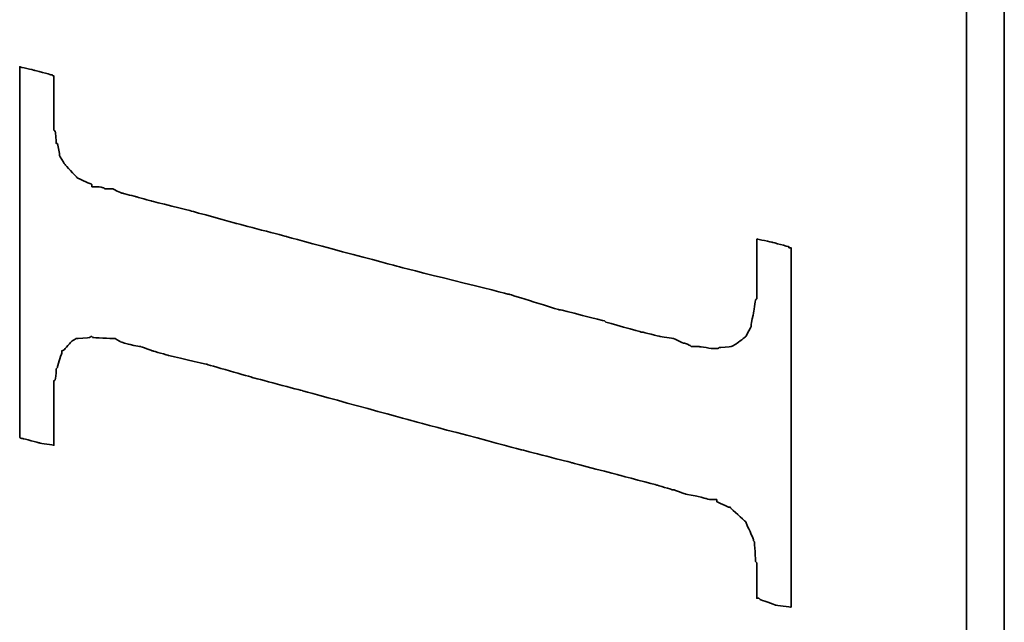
# Model space of a CAD drawing. Header units: millimetres. Extents: x -17.3 to 71.2, y -1075.6 to -1026.3.
# Tile 37 of 60: x 54.266 to 55.552, y -1051.147 to -1050.36. Entities that reach past the tile are written whole.
import ezdxf

# ---------------------------------------------------------------- set-up
doc = ezdxf.new("R2010")
doc.units = ezdxf.units.MM
doc.layers.add('DIM', color=4, linetype='CONTINUOUS')
doc.layers.add('layer 1', color=7, linetype='CONTINUOUS')

# ---------------------------------------------------------------- blocks, each defined once
blk = doc.blocks.new('TBI MOTION logo(完整正式版)')
at = {"layer": 'layer 1', "color": 22, "lineweight": 35}
for points, knots in [([(-40.59125, -7.94375), (-40.59125, -7.94375), (-40.97375, -7.94375), (-40.97375, -7.94375), (-40.97375, -7.94375), (-40.97375, -7.94375), (-41.38125, -7.94375), (-41.38125, -7.94375), (-41.38125, -7.94375), (-41.38125, -7.94375), (-41.54875, -7.94375), (-41.54875, -7.94375), (-41.54875, -7.94375), (-41.54875, -7.94375), (-41.59875, -7.94375), (-41.59875, -7.94375), (-41.59875, -7.94375), (-41.59875, -7.94375), (-41.88375, -7.94375), (-41.88375, -7.94375), (-41.88375, -7.94375), (-41.88375, -7.94375), (-41.90875, -7.91875), (-41.90875, -7.91875), (-41.90875, -7.91875), (-41.90875, -7.91875), (-42.19875, -7.87125), (-42.19875, -7.87125), (-42.19875, -7.87125), (-42.19875, -7.87125), (-42.43875, -7.82375), (-42.43875, -7.82375), (-42.43875, -7.82375), (-42.43875, -7.82375), (-42.45875, -7.82375), (-42.45875, -7.82375), (-42.45875, -7.82375), (-42.45875, -7.82375), (-42.48625, -7.82375), (-42.48625, -7.82375), (-42.48625, -7.82375), (-42.48625, -7.82375), (-42.67625, -7.72375), (-42.67625, -7.72375), (-42.67625, -7.72375), (-42.67625, -7.72375), (-42.70125, -7.70375), (-42.70125, -7.70375), (-42.70125, -7.70375), (-42.70125, -7.70375), (-42.72375, -7.67875), (-42.72375, -7.67875), (-42.72375, -7.67875), (-42.72375, -7.67875), (-42.86875, -7.48875), (-42.86875, -7.48875), (-42.86875, -7.48875), (-42.86875, -7.48875), (-42.89375, -7.43875), (-42.89375, -7.43875), (-42.89375, -7.43875), (-42.89375, -7.43875), (-42.91875, -7.38875), (-42.91875, -7.38875), (-42.91875, -7.38875), (-42.91875, -7.38875), (-42.93875, -7.12875), (-42.93875, -7.12875), (-42.93875, -7.12875), (-42.93875, -7.12875), (-42.96375, -7.10375), (-42.96375, -7.10375), (-42.96375, -7.10375), (-42.96375, -7.10375), (-42.96375, -7.05375), (-42.96375, -7.05375), (-42.96375, -7.05375), (-42.96375, -7.05375), (-42.96375, -7.00875), (-42.96375, -7.00875), (-42.96375, -7.00875), (-42.96375, -7.00875), (-42.91875, -6.69625), (-42.91875, -6.69625), (-42.91875, -6.69625), (-42.91875, -6.69625), (-42.91875, -6.62375), (-42.91875, -6.62375), (-42.91875, -6.62375), (-42.91875, -6.62375), (-42.91875, -6.59625), (-42.91875, -6.59625), (-42.91875, -6.59625), (-42.91875, -6.59625), (-42.91875, -6.57375), (-42.91875, -6.57375), (-42.91875, -6.57375), (-42.91875, -6.57375), (-42.91875, -6.52875), (-42.91875, -6.52875), (-42.91875, -6.52875), (-42.91875, -6.52875), (-42.89375, -6.50375), (-42.89375, -6.50375), (-42.89375, -6.50375), (-42.89375, -6.50375), (-42.84375, -6.38375), (-42.84375, -6.38375), (-42.84375, -6.38375), (-42.84375, -6.38375), (-42.84375, -6.35875), (-42.84375, -6.35875), (-42.84375, -6.35875), (-42.84375, -6.35875), (-42.74625, -6.14375), (-42.74625, -6.14375), (-42.74625, -6.14375), (-42.74625, -6.14375), (-42.70125, -5.85375), (-42.70125, -5.85375), (-42.70125, -5.85375), (-42.70125, -5.85375), (-42.60375, -5.47125), (-42.60375, -5.47125), (-42.60375, -5.47125), (-42.60375, -5.47125), (-42.60375, -5.44875), (-42.60375, -5.44875), (-42.60375, -5.44875), (-42.60375, -5.44875), (-42.38875, -4.67875), (-42.38875, -4.67875), (-42.38875, -4.67875), (-42.38875, -4.67875), (-42.36375, -4.65375), (-42.36375, -4.65375), (-42.36375, -4.65375), (-42.36375, -4.65375), (-42.12375, -3.69625), (-42.12375, -3.69625), (-42.12375, -3.69625), (-42.12375, -3.69625), (-42.12375, -3.67374), (-42.12375, -3.67374), (-42.12375, -3.67374), (-42.12375, -3.67374), (-41.78875, -2.59374), (-41.78875, -2.59374), (-41.78875, -2.59374), (-41.78875, -2.59374), (-41.18875, -0.19375), (-41.18875, -0.19375), (-41.18875, -0.19375), (-41.18875, -0.19375), (-40.54375, 2.20624), (-40.54375, 2.20624), (-40.54375, 2.20624), (-40.54375, 2.20624), (-40.25375, 3.30875), (-40.25375, 3.30875), (-40.25375, 3.30875), (-40.25375, 3.30875), (-39.98875, 4.27125), (-39.98875, 4.27125), (-39.98875, 4.27125), (-39.98875, 4.27125), (-39.77375, 5.13125), (-39.77375, 5.13125), (-39.77375, 5.13125), (-39.77375, 5.13125), (-39.67875, 5.47125), (-39.67875, 5.47125), (-39.67875, 5.47125), (-39.67875, 5.47125), (-39.60375, 5.75625), (-39.60375, 5.75625), (-39.60375, 5.75625), (-39.60375, 5.75625), (-39.60375, 5.78125), (-39.60375, 5.78125), (-39.60375, 5.78125), (-39.60375, 5.78125), (-39.50875, 5.97125), (-39.50875, 5.97125), (-39.50875, 5.97125), (-39.50875, 5.97125), (-39.50875, 6.13875), (-39.50875, 6.13875), (-39.50875, 6.13875), (-39.50875, 6.13875), (-39.48625, 6.16625), (-39.48625, 6.16625), (-39.48625, 6.16625), (-39.48625, 6.16625), (-39.46125, 6.28625), (-39.46125, 6.28625), (-39.46125, 6.28625), (-39.46125, 6.28625), (-39.46125, 6.42625), (-39.46125, 6.42625), (-39.46125, 6.42625), (-39.46125, 6.42625), (-39.41375, 6.42625), (-39.41375, 6.42625), (-39.41375, 6.42625), (-39.41375, 6.42625), (-39.29375, 6.69125), (-39.29375, 6.69125), (-39.29375, 6.69125), (-39.29375, 6.69125), (-39.26875, 6.74125), (-39.26875, 6.74125), (-39.26875, 6.74125), (-39.26875, 6.74125), (-39.24375, 6.76625), (-39.24375, 6.76625), (-39.24375, 6.76625), (-39.24375, 6.76625), (-38.98375, 7.00624), (-38.98375, 7.00624), (-38.98375, 7.00624), (-38.98375, 7.00624), (-38.95625, 7.02624), (-38.95625, 7.02624), (-38.95625, 7.02624), (-38.95625, 7.02624), (-38.78875, 7.12624), (-38.78875, 7.12624), (-38.78875, 7.12624), (-38.78875, 7.12624), (-38.76375, 7.12624), (-38.76375, 7.12624), (-38.76375, 7.12624), (-38.76375, 7.12624), (-38.74375, 7.12624), (-38.74375, 7.12624), (-38.74375, 7.12624), (-38.74375, 7.12624), (-38.52875, 7.17125), (-38.52875, 7.17125), (-38.52875, 7.17125), (-38.52875, 7.17125), (-38.52875, 7.19624), (-38.52875, 7.19624), (-38.52875, 7.19624), (-38.52875, 7.19624), (-38.50375, 7.19624), (-38.50375, 7.19624), (-38.50375, 7.19624), (-38.50375, 7.19624), (-38.26125, 7.21875), (-38.26125, 7.21875), (-38.26125, 7.21875), (-38.26125, 7.21875), (-38.23875, 7.24624), (-38.23875, 7.24624), (-38.23875, 7.24624), (-38.23875, 7.24624), (-38.21625, 7.24624), (-38.21625, 7.24624), (-38.21625, 7.24624), (-38.21625, 7.24624), (-38.18875, 7.24624), (-38.18875, 7.24624), (-38.18875, 7.24624), (-38.18875, 7.24624), (-37.90375, 7.24624), (-37.90375, 7.24624), (-37.90375, 7.24624), (-37.90375, 7.24624), (-37.85375, 7.24624), (-37.85375, 7.24624), (-37.85375, 7.24624), (-37.85375, 7.24624), (-37.75875, 7.24624), (-37.75875, 7.24624), (-37.75875, 7.24624), (-37.75875, 7.24624), (-37.42375, 7.24624), (-37.42375, 7.24624), (-37.42375, 7.24624), (-37.42375, 7.24624), (-37.08875, 7.24624), (-37.08875, 7.24624), (-37.08875, 7.24624), (-37.08875, 7.24624), (-37.06375, 7.24624), (-37.06375, 7.24624), (-37.06375, 7.24624), (-37.06375, 7.24624), (-37.06375, 7.26624), (-37.06375, 7.26624), (-37.06375, 7.26624), (-37.06375, 7.26624), (-37.03875, 7.29125), (-37.03875, 7.29125), (-37.03875, 7.29125), (-37.03875, 7.29125), (-37.03875, 7.31625), (-37.03875, 7.31625), (-37.03875, 7.31625), (-37.03875, 7.31625), (-36.94125, 7.67625), (-36.94125, 7.67625), (-36.94125, 7.67625), (-36.94125, 7.67625), (-36.86875, 7.98625), (-36.86875, 7.98625), (-36.86875, 7.98625), (-36.86875, 7.98625), (-36.98875, 7.98625), (-36.98875, 7.98625), (-36.98875, 7.98625), (-36.98875, 7.98625), (-37.42375, 7.98625), (-37.42375, 7.98625), (-37.42375, 7.98625), (-37.42375, 7.98625), (-37.94875, 7.98625), (-37.94875, 7.98625), (-37.94875, 7.98625), (-37.94875, 7.98625), (-38.57375, 7.98625), (-38.57375, 7.98625), (-38.57375, 7.98625), (-38.57375, 7.98625), (-39.29375, 7.98625), (-39.29375, 7.98625), (-39.29375, 7.98625), (-39.29375, 7.98625), (-40.82875, 7.98625), (-40.82875, 7.98625), (-40.82875, 7.98625), (-40.82875, 7.98625), (-42.36375, 7.98625), (-42.36375, 7.98625), (-42.36375, 7.98625), (-42.36375, 7.98625), (-43.08375, 7.98625), (-43.08375, 7.98625), (-43.08375, 7.98625), (-43.08375, 7.98625), (-43.70875, 7.98625), (-43.70875, 7.98625), (-43.70875, 7.98625), (-43.70875, 7.98625), (-44.23375, 7.98625), (-44.23375, 7.98625), (-44.23375, 7.98625), (-44.23375, 7.98625), (-44.66875, 7.98625), (-44.66875, 7.98625), (-44.66875, 7.98625), (-44.66875, 7.98625), (-44.88375, 7.98625), (-44.88375, 7.98625), (-44.88375, 7.98625), (-44.88375, 7.98625), (-44.90875, 7.94125), (-44.90875, 7.94125), (-44.90875, 7.94125), (-44.90875, 7.94125), (-44.90875, 7.91625), (-44.90875, 7.91625), (-44.90875, 7.91625), (-44.90875, 7.91625), (-45.00375, 7.55625), (-45.00375, 7.55625), (-45.00375, 7.55625), (-45.00375, 7.55625), (-45.05375, 7.24624), (-45.05375, 7.24624), (-45.05375, 7.24624), (-45.05375, 7.24624), (-44.61875, 7.24624), (-44.61875, 7.24624), (-44.61875, 7.24624), (-44.61875, 7.24624), (-44.11375, 7.24624), (-44.11375, 7.24624), (-44.11375, 7.24624), (-44.11375, 7.24624), (-43.99375, 7.24624), (-43.99375, 7.24624), (-43.99375, 7.24624), (-43.99375, 7.24624), (-43.94625, 7.24624), (-43.94625, 7.24624), (-43.94625, 7.24624), (-43.94625, 7.24624), (-43.92374, 7.24624), (-43.92374, 7.24624), (-43.92374, 7.24624), (-43.92374, 7.24624), (-43.65875, 7.24624), (-43.65875, 7.24624), (-43.65875, 7.24624), (-43.65875, 7.24624), (-43.63875, 7.21875), (-43.63875, 7.21875), (-43.63875, 7.21875), (-43.63875, 7.21875), (-43.46875, 7.19624), (-43.46875, 7.19624), (-43.46875, 7.19624), (-43.46875, 7.19624), (-43.39875, 7.19624), (-43.39875, 7.19624), (-43.39875, 7.19624), (-43.39875, 7.19624), (-43.37125, 7.17125), (-43.37125, 7.17125), (-43.37125, 7.17125), (-43.37125, 7.17125), (-43.34875, 7.17125), (-43.34875, 7.17125), (-43.34875, 7.17125), (-43.34875, 7.17125), (-43.20375, 7.12624), (-43.20375, 7.12624), (-43.20375, 7.12624), (-43.20375, 7.12624), (-43.05875, 7.07624), (-43.05875, 7.07624), (-43.05875, 7.07624), (-43.05875, 7.07624), (-43.01375, 7.07624), (-43.01375, 7.07624), (-43.01375, 7.07624), (-43.01375, 7.07624), (-42.98875, 7.02624), (-42.98875, 7.02624), (-42.98875, 7.02624), (-42.98875, 7.02624), (-42.79875, 6.86125), (-42.79875, 6.86125), (-42.79875, 6.86125), (-42.79875, 6.86125), (-42.77375, 6.81125), (-42.77375, 6.81125), (-42.77375, 6.81125), (-42.77375, 6.81125), (-42.74625, 6.76625), (-42.74625, 6.76625), (-42.74625, 6.76625), (-42.74625, 6.76625), (-42.72375, 6.47625), (-42.72375, 6.47625), (-42.72375, 6.47625), (-42.72375, 6.47625), (-42.70125, 6.45124), (-42.70125, 6.45124), (-42.70125, 6.45124), (-42.70125, 6.45124), (-42.70125, 6.42625), (-42.70125, 6.42625), (-42.70125, 6.42625), (-42.70125, 6.42625), (-42.72375, 6.40625), (-42.72375, 6.40625), (-42.72375, 6.40625), (-42.72375, 6.40625), (-42.74625, 5.97125), (-42.74625, 5.97125), (-42.74625, 5.97125), (-42.74625, 5.97125), (-42.74625, 5.94625), (-42.74625, 5.94625), (-42.74625, 5.94625), (-42.74625, 5.94625), (-42.74625, 5.92625), (-42.74625, 5.92625), (-42.74625, 5.92625), (-42.74625, 5.92625), (-42.77375, 5.87625), (-42.77375, 5.87625), (-42.77375, 5.87625), (-42.77375, 5.87625), (-42.81875, 5.80625), (-42.81875, 5.80625), (-42.81875, 5.80625), (-42.81875, 5.80625), (-42.86875, 5.63625), (-42.86875, 5.63625), (-42.86875, 5.63625), (-42.86875, 5.63625), (-42.91875, 5.39625), (-42.91875, 5.39625), (-42.91875, 5.39625), (-42.91875, 5.39625), (-42.91875, 5.37124), (-42.91875, 5.37124), (-42.91875, 5.37124), (-42.91875, 5.37124), (-43.01375, 5.10874), (-43.01375, 5.10874), (-43.01375, 5.10874), (-43.01375, 5.10874), (-43.10875, 4.77124), (-43.10875, 4.77124), (-43.10875, 4.77124), (-43.10875, 4.77124), (-43.29875, 3.95625), (-43.29875, 3.95625), (-43.29875, 3.95625), (-43.29875, 3.95625), (-43.58875, 2.95125), (-43.58875, 2.95125), (-43.58875, 2.95125), (-43.58875, 2.95125), (-43.87375, 1.87125), (-43.87375, 1.87125), (-43.87375, 1.87125), (-43.87375, 1.87125), (-44.52625, -0.50374), (-44.52625, -0.50374), (-44.52625, -0.50374), (-44.52625, -0.50374), (-45.14875, -2.85375), (-45.14875, -2.85375), (-45.14875, -2.85375), (-45.14875, -2.85375), (-45.43375, -3.95875), (-45.43375, -3.95875), (-45.43375, -3.95875), (-45.43375, -3.95875), (-45.69875, -4.96875), (-45.69875, -4.96875), (-45.69875, -4.96875), (-45.69875, -4.96875), (-45.91375, -5.78375), (-45.91375, -5.78375), (-45.91375, -5.78375), (-45.91375, -5.78375), (-46.01375, -6.11875), (-46.01375, -6.11875), (-46.01375, -6.11875), (-46.01375, -6.11875), (-46.01375, -6.14375), (-46.01375, -6.14375), (-46.01375, -6.14375), (-46.01375, -6.14375), (-46.10875, -6.40875), (-46.10875, -6.40875), (-46.10875, -6.40875), (-46.10875, -6.40875), (-46.15375, -6.64875), (-46.15375, -6.64875), (-46.15375, -6.64875), (-46.15375, -6.64875), (-46.20375, -6.83875), (-46.20375, -6.83875), (-46.20375, -6.83875), (-46.20375, -6.83875), (-46.22875, -6.93375), (-46.22875, -6.93375), (-46.22875, -6.93375), (-46.22875, -6.93375), (-46.22875, -7.07875), (-46.22875, -7.07875), (-46.22875, -7.07875), (-46.22875, -7.07875), (-46.27375, -7.07875), (-46.27375, -7.07875), (-46.27375, -7.07875), (-46.27375, -7.07875), (-46.39375, -7.34375), (-46.39375, -7.34375), (-46.39375, -7.34375), (-46.39375, -7.34375), (-46.39375, -7.36875), (-46.39375, -7.36875), (-46.39375, -7.36875), (-46.39375, -7.36875), (-46.42125, -7.38875), (-46.42125, -7.38875), (-46.42125, -7.38875), (-46.42125, -7.38875), (-46.68375, -7.67875), (-46.68375, -7.67875), (-46.68375, -7.67875), (-46.68375, -7.67875), (-46.70875, -7.70375), (-46.70875, -7.70375), (-46.70875, -7.70375), (-46.70875, -7.70375), (-46.75375, -7.72375), (-46.75375, -7.72375), (-46.75375, -7.72375), (-46.75375, -7.72375), (-47.08875, -7.87125), (-47.08875, -7.87125), (-47.08875, -7.87125), (-47.08875, -7.87125), (-47.11625, -7.87125), (-47.11625, -7.87125), (-47.11625, -7.87125), (-47.11625, -7.87125), (-47.13875, -7.89375), (-47.13875, -7.89375), (-47.13875, -7.89375), (-47.13875, -7.89375), (-47.56875, -7.91875), (-47.56875, -7.91875), (-47.56875, -7.91875), (-47.56875, -7.91875), (-47.59625, -7.94375), (-47.59625, -7.94375), (-47.59625, -7.94375), (-47.59625, -7.94375), (-47.64375, -7.94375), (-47.64375, -7.94375), (-47.64375, -7.94375), (-47.64375, -7.94375), (-47.73625, -7.94375), (-47.73625, -7.94375), (-47.73625, -7.94375), (-47.73625, -7.94375), (-48.07375, -7.94375), (-48.07375, -7.94375), (-48.07375, -7.94375), (-48.07375, -7.94375), (-48.36125, -7.94375), (-48.36125, -7.94375), (-48.36125, -7.94375), (-48.36125, -7.94375), (-48.36125, -7.96625), (-48.36125, -7.96625), (-48.36125, -7.96625), (-48.36125, -7.96625), (-48.36125, -7.99125), (-48.36125, -7.99125), (-48.36125, -7.99125), (-48.36125, -7.99125), (-48.38875, -8.01375), (-48.38875, -8.01375), (-48.38875, -8.01375), (-48.38875, -8.01375), (-48.50875, -8.34875), (-48.50875, -8.34875), (-48.50875, -8.34875), (-48.50875, -8.34875), (-48.55375, -8.68625), (-48.55375, -8.68625), (-48.55375, -8.68625), (-48.55375, -8.68625), (-48.45875, -8.68625), (-48.45875, -8.68625), (-48.45875, -8.68625), (-48.45875, -8.68625), (-48.07375, -8.68625), (-48.07375, -8.68625), (-48.07375, -8.68625), (-48.07375, -8.68625), (-47.52375, -8.68625), (-47.52375, -8.68625), (-47.52375, -8.68625), (-47.52375, -8.68625), (-46.92375, -8.68625), (-46.92375, -8.68625), (-46.92375, -8.68625), (-46.92375, -8.68625), (-46.25375, -8.68625), (-46.25375, -8.68625), (-46.25375, -8.68625), (-46.25375, -8.68625), (-46.20375, -8.68625), (-46.20375, -8.68625), (-46.20375, -8.68625), (-46.20375, -8.68625), (-44.71375, -8.68625), (-44.71375, -8.68625), (-44.71375, -8.68625), (-44.71375, -8.68625), (-43.22875, -8.68625), (-43.22875, -8.68625), (-43.22875, -8.68625), (-43.22875, -8.68625), (-42.55875, -8.68625), (-42.55875, -8.68625), (-42.55875, -8.68625), (-42.55875, -8.68625), (-42.50875, -8.68625), (-42.50875, -8.68625), (-42.50875, -8.68625), (-42.50875, -8.68625), (-41.93375, -8.68625), (-41.93375, -8.68625), (-41.93375, -8.68625), (-41.93375, -8.68625), (-41.38125, -8.68625), (-41.38125, -8.68625), (-41.38125, -8.68625), (-41.38125, -8.68625), (-40.97375, -8.68625), (-40.97375, -8.68625), (-40.97375, -8.68625), (-40.97375, -8.68625), (-40.78125, -8.68625), (-40.78125, -8.68625), (-40.78125, -8.68625), (-40.78125, -8.68625), (-40.78125, -8.63875), (-40.78125, -8.63875), (-40.78125, -8.63875), (-40.78125, -8.63875), (-40.75875, -8.63875), (-40.75875, -8.63875), (-40.75875, -8.63875), (-40.75875, -8.63875), (-40.66375, -8.27875), (-40.66375, -8.27875), (-40.66375, -8.27875), (-40.66375, -8.27875), (-40.59125, -7.94375), (-40.59125, -7.94375)], [0, 0, 0, 0, 0.00558659, 0.00558659, 0.00558659, 0.0055866, 0.01117318, 0.01117318, 0.01117318, 0.01117319, 0.01675978, 0.01675978, 0.01675978, 0.01675979, 0.02234637, 0.02234637, 0.02234637, 0.02234638, 0.02793296, 0.02793296, 0.02793296, 0.02793297, 0.03351955, 0.03351955, 0.03351955, 0.03351956, 0.03910615, 0.03910615, 0.03910615, 0.03910616, 0.04469274, 0.04469274, 0.04469274, 0.04469275, 0.05027933, 0.05027933, 0.05027933, 0.05027934, 0.05586592, 0.05586592, 0.05586592, 0.05586593, 0.06145251, 0.06145251, 0.06145251, 0.06145252, 0.06703911, 0.06703911, 0.06703911, 0.06703912, 0.0726257, 0.0726257, 0.0726257, 0.07262571, 0.07821229, 0.07821229, 0.07821229, 0.0782123, 0.08379888, 0.08379888, 0.08379888, 0.08379889, 0.08938547, 0.08938547, 0.08938547, 0.08938548, 0.09497207, 0.09497207, 0.09497207, 0.09497208, 0.10055866, 0.10055866, 0.10055866, 0.10055867, 0.10614525, 0.10614525, 0.10614525, 0.10614526, 0.11173184, 0.11173184, 0.11173184, 0.11173185, 0.11731844, 0.11731844, 0.11731844, 0.11731845, 0.12290503, 0.12290503, 0.12290503, 0.12290504, 0.12849162, 0.12849162, 0.12849162, 0.12849163, 0.13407821, 0.13407821, 0.13407821, 0.13407822, 0.1396648, 0.1396648, 0.1396648, 0.13966481, 0.1452514, 0.1452514, 0.1452514, 0.14525141, 0.15083799, 0.15083799, 0.15083799, 0.150838, 0.15642458, 0.15642458, 0.15642458, 0.15642459, 0.16201117, 0.16201117, 0.16201117, 0.16201118, 0.16759777, 0.16759777, 0.16759777, 0.16759778, 0.17318436, 0.17318436, 0.17318436, 0.17318437, 0.17877095, 0.17877095, 0.17877095, 0.17877096, 0.18435754, 0.18435754, 0.18435754, 0.18435755, 0.18994413, 0.18994413, 0.18994413, 0.18994414, 0.19553073, 0.19553073, 0.19553073, 0.19553074, 0.20111732, 0.20111732, 0.20111732, 0.20111733, 0.20670391, 0.20670391, 0.20670391, 0.20670392, 0.2122905, 0.2122905, 0.2122905, 0.21229051, 0.21787709, 0.21787709, 0.21787709, 0.2178771, 0.22346369, 0.22346369, 0.22346369, 0.2234637, 0.22905028, 0.22905028, 0.22905028, 0.22905029, 0.23463687, 0.23463687, 0.23463687, 0.23463688, 0.24022346, 0.24022346, 0.24022346, 0.24022347, 0.24581006, 0.24581006, 0.24581006, 0.24581007, 0.25139665, 0.25139665, 0.25139665, 0.25139666, 0.25698324, 0.25698324, 0.25698324, 0.25698325, 0.26256983, 0.26256983, 0.26256983, 0.26256984, 0.26815642, 0.26815642, 0.26815642, 0.26815643, 0.27374302, 0.27374302, 0.27374302, 0.27374303, 0.27932961, 0.27932961, 0.27932961, 0.27932962, 0.2849162, 0.2849162, 0.2849162, 0.28491621, 0.29050279, 0.29050279, 0.29050279, 0.2905028, 0.29608939, 0.29608939, 0.29608939, 0.2960894, 0.30167598, 0.30167598, 0.30167598, 0.30167599, 0.30726257, 0.30726257, 0.30726257, 0.30726258, 0.31284916, 0.31284916, 0.31284916, 0.31284917, 0.31843575, 0.31843575, 0.31843575, 0.31843576, 0.32402235, 0.32402235, 0.32402235, 0.32402236, 0.32960894, 0.32960894, 0.32960894, 0.32960895, 0.33519553, 0.33519553, 0.33519553, 0.33519554, 0.34078212, 0.34078212, 0.34078212, 0.34078213, 0.34636872, 0.34636872, 0.34636872, 0.34636873, 0.35195531, 0.35195531, 0.35195531, 0.35195532, 0.3575419, 0.3575419, 0.3575419, 0.35754191, 0.36312849, 0.36312849, 0.36312849, 0.3631285, 0.36871508, 0.36871508, 0.36871508, 0.36871509, 0.37430168, 0.37430168, 0.37430168, 0.37430169, 0.37988827, 0.37988827, 0.37988827, 0.37988828, 0.38547486, 0.38547486, 0.38547486, 0.38547487, 0.39106145, 0.39106145, 0.39106145, 0.39106146, 0.39664804, 0.39664804, 0.39664804, 0.39664805, 0.40223464, 0.40223464, 0.40223464, 0.40223465, 0.40782123, 0.40782123, 0.40782123, 0.40782124, 0.41340782, 0.41340782, 0.41340782, 0.41340783, 0.41899441, 0.41899441, 0.41899441, 0.41899442, 0.42458101, 0.42458101, 0.42458101, 0.42458102, 0.4301676, 0.4301676, 0.4301676, 0.43016761, 0.43575419, 0.43575419, 0.43575419, 0.4357542, 0.44134078, 0.44134078, 0.44134078, 0.44134079, 0.44692737, 0.44692737, 0.44692737, 0.44692738, 0.45251397, 0.45251397, 0.45251397, 0.45251398, 0.45810056, 0.45810056, 0.45810056, 0.45810057, 0.46368715, 0.46368715, 0.46368715, 0.46368716, 0.46927374, 0.46927374, 0.46927374, 0.46927375, 0.47486034, 0.47486034, 0.47486034, 0.47486035, 0.48044693, 0.48044693, 0.48044693, 0.48044694, 0.48603352, 0.48603352, 0.48603352, 0.48603353, 0.49162011, 0.49162011, 0.49162011, 0.49162012, 0.4972067, 0.4972067, 0.4972067, 0.49720671, 0.5027933, 0.5027933, 0.5027933, 0.50279331, 0.50837989, 0.50837989, 0.50837989, 0.5083799, 0.51396648, 0.51396648, 0.51396648, 0.51396649, 0.51955307, 0.51955307, 0.51955307, 0.51955308, 0.52513966, 0.52513966, 0.52513966, 0.52513967, 0.53072626, 0.53072626, 0.53072626, 0.53072627, 0.53631285, 0.53631285, 0.53631285, 0.53631286, 0.54189944, 0.54189944, 0.54189944, 0.54189945, 0.54748603, 0.54748603, 0.54748603, 0.54748604, 0.55307263, 0.55307263, 0.55307263, 0.55307264, 0.55865922, 0.55865922, 0.55865922, 0.55865923, 0.56424581, 0.56424581, 0.56424581, 0.56424582, 0.5698324, 0.5698324, 0.5698324, 0.56983241, 0.57541899, 0.57541899, 0.57541899, 0.575419, 0.58100559, 0.58100559, 0.58100559, 0.5810056, 0.58659218, 0.58659218, 0.58659218, 0.58659219, 0.59217877, 0.59217877, 0.59217877, 0.59217878, 0.59776536, 0.59776536, 0.59776536, 0.59776537, 0.60335196, 0.60335196, 0.60335196, 0.60335197, 0.60893855, 0.60893855, 0.60893855, 0.60893856, 0.61452514, 0.61452514, 0.61452514, 0.61452515, 0.62011173, 0.62011173, 0.62011173, 0.62011174, 0.62569832, 0.62569832, 0.62569832, 0.62569833, 0.63128492, 0.63128492, 0.63128492, 0.63128493, 0.63687151, 0.63687151, 0.63687151, 0.63687152, 0.6424581, 0.6424581, 0.6424581, 0.64245811, 0.64804469, 0.64804469, 0.64804469, 0.6480447, 0.65363128, 0.65363128, 0.65363128, 0.65363129, 0.65921788, 0.65921788, 0.65921788, 0.65921789, 0.66480447, 0.66480447, 0.66480447, 0.66480448, 0.67039106, 0.67039106, 0.67039106, 0.67039107, 0.67597765, 0.67597765, 0.67597765, 0.67597766, 0.68156425, 0.68156425, 0.68156425, 0.68156426, 0.68715084, 0.68715084, 0.68715084, 0.68715085, 0.69273743, 0.69273743, 0.69273743, 0.69273744, 0.69832402, 0.69832402, 0.69832402, 0.69832403, 0.70391061, 0.70391061, 0.70391061, 0.70391062, 0.70949721, 0.70949721, 0.70949721, 0.70949722, 0.7150838, 0.7150838, 0.7150838, 0.71508381, 0.72067039, 0.72067039, 0.72067039, 0.7206704, 0.72625698, 0.72625698, 0.72625698, 0.72625699, 0.73184358, 0.73184358, 0.73184358, 0.73184359, 0.73743017, 0.73743017, 0.73743017, 0.73743018, 0.74301676, 0.74301676, 0.74301676, 0.74301677, 0.74860335, 0.74860335, 0.74860335, 0.74860336, 0.75418994, 0.75418994, 0.75418994, 0.75418995, 0.75977654, 0.75977654, 0.75977654, 0.75977655, 0.76536313, 0.76536313, 0.76536313, 0.76536314, 0.77094972, 0.77094972, 0.77094972, 0.77094973, 0.77653631, 0.77653631, 0.77653631, 0.77653632, 0.78212291, 0.78212291, 0.78212291, 0.78212292, 0.7877095, 0.7877095, 0.7877095, 0.78770951, 0.79329609, 0.79329609, 0.79329609, 0.7932961, 0.79888268, 0.79888268, 0.79888268, 0.79888269, 0.80446927, 0.80446927, 0.80446927, 0.80446928, 0.81005587, 0.81005587, 0.81005587, 0.81005588, 0.81564246, 0.81564246, 0.81564246, 0.81564247, 0.82122905, 0.82122905, 0.82122905, 0.82122906, 0.82681564, 0.82681564, 0.82681564, 0.82681565, 0.83240223, 0.83240223, 0.83240223, 0.83240224, 0.83798883, 0.83798883, 0.83798883, 0.83798884, 0.84357542, 0.84357542, 0.84357542, 0.84357543, 0.84916201, 0.84916201, 0.84916201, 0.84916202, 0.8547486, 0.8547486, 0.8547486, 0.85474861, 0.8603352, 0.8603352, 0.8603352, 0.86033521, 0.86592179, 0.86592179, 0.86592179, 0.8659218, 0.87150838, 0.87150838, 0.87150838, 0.87150839, 0.87709497, 0.87709497, 0.87709497, 0.87709498, 0.88268156, 0.88268156, 0.88268156, 0.88268157, 0.88826816, 0.88826816, 0.88826816, 0.88826817, 0.89385475, 0.89385475, 0.89385475, 0.89385476, 0.89944134, 0.89944134, 0.89944134, 0.89944135, 0.90502793, 0.90502793, 0.90502793, 0.90502794, 0.91061453, 0.91061453, 0.91061453, 0.91061454, 0.91620112, 0.91620112, 0.91620112, 0.91620113, 0.92178771, 0.92178771, 0.92178771, 0.92178772, 0.9273743, 0.9273743, 0.9273743, 0.92737431, 0.93296089, 0.93296089, 0.93296089, 0.9329609, 0.93854749, 0.93854749, 0.93854749, 0.9385475, 0.94413408, 0.94413408, 0.94413408, 0.94413409, 0.94972067, 0.94972067, 0.94972067, 0.94972068, 0.95530726, 0.95530726, 0.95530726, 0.95530727, 0.96089385, 0.96089385, 0.96089385, 0.96089386, 0.96648045, 0.96648045, 0.96648045, 0.96648046, 0.97206704, 0.97206704, 0.97206704, 0.97206705, 0.97765363, 0.97765363, 0.97765363, 0.97765364, 0.98324022, 0.98324022, 0.98324022, 0.98324023, 0.98882682, 0.98882682, 0.98882682, 0.98882683, 0.99441341, 0.99441341, 0.99441341, 0.99441342, 1, 1, 1, 1]), ([(75.90875, -9.47875), (75.90875, -9.47875), (75.90875, -12.28625), (75.90875, -12.28625), (75.90875, -12.28625), (75.90875, -12.28625), (75.90875, -12.47875), (75.90875, -12.47875), (75.90875, -12.47875), (75.90875, -12.47875), (75.71625, -12.47875), (75.71625, -12.47875), (75.71625, -12.47875), (75.71625, -12.47875), (-88.32875, -12.47875), (-88.32875, -12.47875), (-88.32875, -12.47875), (-88.32875, -12.47875), (-88.32875, -13.29375), (-88.32875, -13.29375), (-88.32875, -13.29375), (-88.32875, -13.29375), (82.89125, -13.29375), (82.89125, -13.29375), (82.89125, -13.29375), (82.89125, -13.29375), (75.90875, -9.47875), (75.90875, -9.47875)], [0, 0, 0, 0, 0.14285714, 0.14285714, 0.14285714, 0.14285715, 0.28571429, 0.28571429, 0.28571429, 0.2857143, 0.42857143, 0.42857143, 0.42857143, 0.42857144, 0.57142857, 0.57142857, 0.57142857, 0.57142858, 0.71428571, 0.71428571, 0.71428571, 0.71428572, 0.85714286, 0.85714286, 0.85714286, 0.85714287, 1, 1, 1, 1])]:
    blk.add_open_spline(points, degree=3, knots=knots, dxfattribs=at)

msp = doc.modelspace()

# ---------------------------------------------------------------- block references
at = {"layer": 'DIM', "color": 7, "xscale": 0.0604497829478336, "yscale": 0.0604497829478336, "zscale": 0.0604497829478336, "rotation": 90}
msp.add_blockref('TBI MOTION logo(完整正式版)', (54.7483, -1048.1926), dxfattribs=at)

doc.saveas('drawing.dxf')
